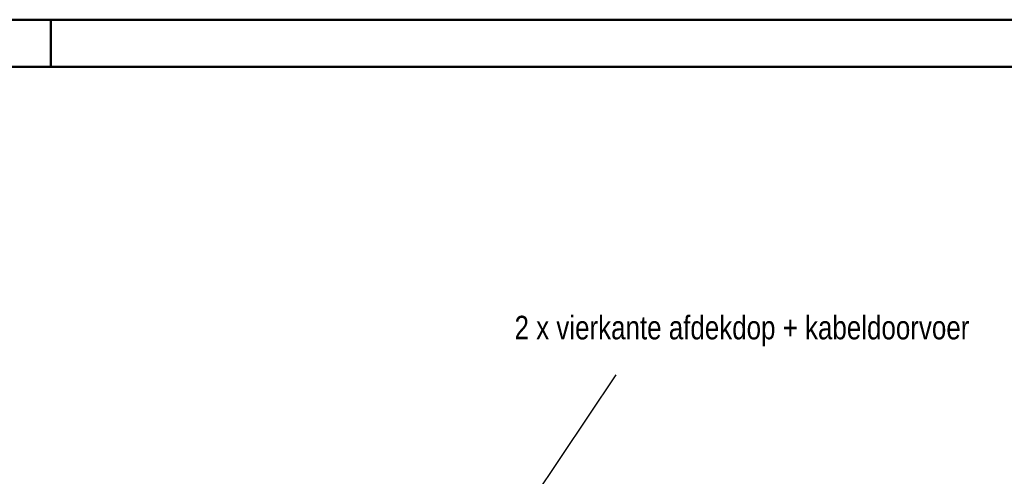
# Model space of a CAD drawing. Extents: x -4471 to 629, y 1975 to 5538.
# Tile 40 of 41: x -1725 to -421, y 4933 to 5538. Entities that reach past the tile are written whole.
import ezdxf

# ---------------------------------------------------------------- set-up
doc = ezdxf.new("R2010")
doc.units = 0
doc.header["$MEASUREMENT"] = 0
doc.layers.add('LE_ALL', color=7, linetype='CONTINUOUS', lineweight=50)
doc.layers.add('LE_RED', color=1, linetype='CONTINUOUS')
doc.layers.add('TXT_ALL', color=7, linetype='CONTINUOUS')

msp = doc.modelspace()

# ---------------------------------------------------------------- linework, layer by layer
at = {"layer": 'LE_ALL', "color": 1}
msp.add_line((-1683.7, 5475.4), (-1683.7, 5537.9), dxfattribs=at)
at = {"layer": 'LE_ALL', "color": 10}
for points in [[(-4471.2, 1975.4), (628.8, 1975.4), (628.8, 5537.9), (-4471.2, 5537.9), (-4471.2, 1975.4)], [(-4408.7, 2037.9), (566.3, 2037.9), (566.3, 5475.4), (-4408.7, 5475.4), (-4408.7, 2037.9)]]:
    msp.add_lwpolyline(points, dxfattribs=at)
at = {"layer": 'LE_RED'}
msp.add_line((-1189.9, 4687.1), (-934.9, 5067.7), dxfattribs=at)

# ---------------------------------------------------------------- texts
at = {"layer": 'TXT_ALL', "color": 4, "width": 0.822}
msp.add_text('2 x vierkante afdekdop + kabeldoorvoer', height=31.25, dxfattribs=at).set_placement((-1069.4, 5114.5))

doc.saveas('drawing.dxf')
